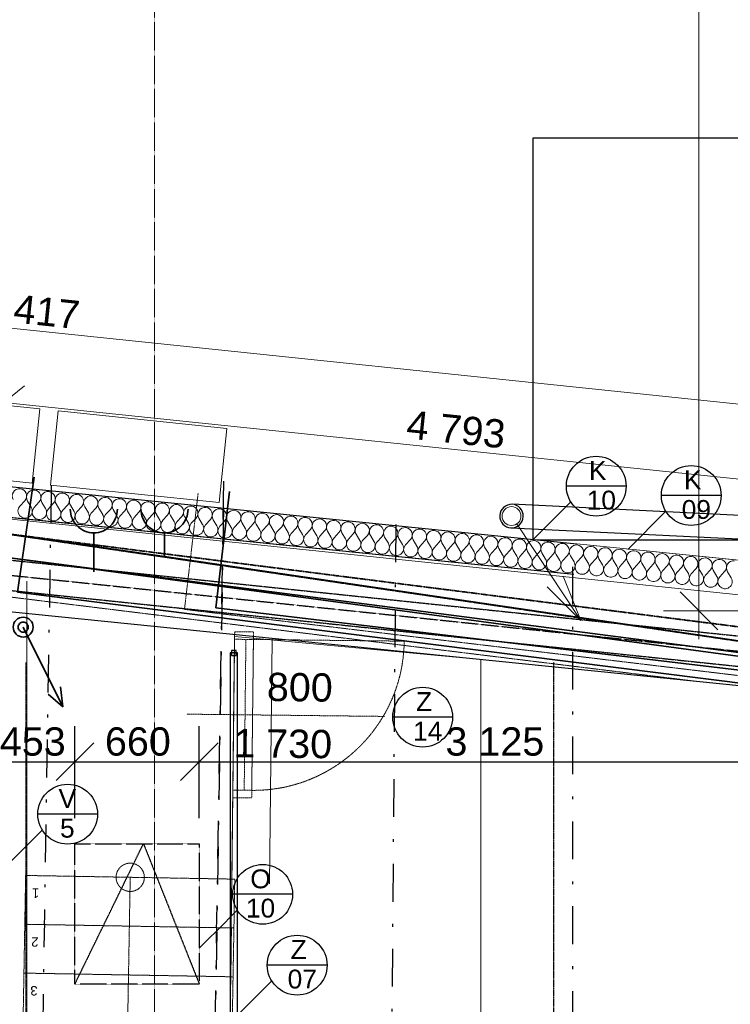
# Model space of a CAD drawing. Header units: millimetres. Extents: x -24674 to 2959, y -2716 to 20653.
# Tile 66 of 161: x -15566 to -11795, y 6953 to 12174. Entities that reach past the tile are written whole.
import ezdxf

# ---------------------------------------------------------------- set-up
doc = ezdxf.new("R2010")
doc.units = ezdxf.units.MM
doc.header["$MEASUREMENT"] = 0
for name, pattern in [('Telekomunikacni vodic', [9.25, 3, -0.75, 3, -0.75, 0.125, -0.75, 0.125, -0.75]), ('Wipeout_Contour', [1000, 0, -1000]), ('Čerchovaná', [450, 200, -117.5, 15, -117.5]), ('Čerchovaná M', [4.5, 2.5, -0.85, 0.3, -0.85]), ('Čerchovaná S', [3.5, 1.5, -0.85, 0.3, -0.85]), ('čárkovaná 3', [1.5, 1, -0.5]), ('Čárkovaná M', [4.5, 2.5, -2])]:
    doc.linetypes.add(name, pattern=pattern)
for name, color, linetype in [('9._POHLED ZÁPADNÍ_1_2D prvky - obecné', 7, 'Continuous'), ('9._POHLED ZÁPADNÍ_1_Interiér - schodiště', 7, 'Continuous'), ('9._POHLED ZÁPADNÍ_1_Konstrukce - nosné', 7, 'Continuous'), ('9._POHLED ZÁPADNÍ_1_Kóty - SP', 7, 'Continuous'), ('9._POHLED ZÁPADNÍ_1_LINEA_TABLA', 7, 'Continuous'), ('9._POHLED ZÁPADNÍ_1_Nové_3D prvky fasada stavajici', 7, 'Continuous'), ('9._POHLED ZÁPADNÍ_1_Nové_Konstrukce - krov', 7, 'Continuous'), ('9._POHLED ZÁPADNÍ_1_Nové_Konstrukce - nosné', 7, 'Continuous'), ('9._POHLED ZÁPADNÍ_1_Nové_Kresby a obrázky', 7, 'Continuous'), ('9._POHLED ZÁPADNÍ_1_Nové_Kóty - SP', 7, 'Continuous'), ('9._POHLED ZÁPADNÍ_1_Nové_Popis', 7, 'Continuous'), ('9._POHLED ZÁPADNÍ_1_Nové_Výplně - Povrchové', 7, 'Continuous'), ('9._POHLED ZÁPADNÍ_1_Nové_Výplně – Řezové', 7, 'Continuous'), ('9._POHLED ZÁPADNÍ_1_Nové_VÝTAH VAR 1', 7, 'Continuous'), ('9._POHLED ZÁPADNÍ_1_Popis', 7, 'Continuous'), ('9._POHLED ZÁPADNÍ_1_TZB - elektroinstalace', 7, 'Continuous'), ('9._POHLED ZÁPADNÍ_1_TZB - kanalizace', 7, 'Continuous'), ('9._POHLED ZÁPADNÍ_1_TZB - VZT', 7, 'Continuous'), ('9._POHLED ZÁPADNÍ_1_Výplně - Povrchové', 7, 'Continuous'), ('9._POHLED ZÁPADNÍ_1_VÝTAH VAR 1', 7, 'Continuous'), ('9._POHLED ZÁPADNÍ_1_Značky - řezy', 7, 'Continuous')]:
    doc.layers.add(name, color=color, linetype=linetype)
doc.styles.add('GENEROVANÝ_STYL_1', font='txt')
doc.styles.add('GENEROVANÝ_STYL_2', font='txt')

# ---------------------------------------------------------------- blocks, each defined once
blk = doc.blocks.new('*X20', base_point=(-27719.5, -6044))
at = {"layer": '9._POHLED ZÁPADNÍ_1_Nové_Výplně – Řezové', "color": 21, "linetype": 'Continuous', "lineweight": 20, "true_color": 0xffaaaa}
for p, q in [((-15565, 9594.8), (-15539.2, 9622.9)), ((-15504.4, 9588.7), (-15524, 9621.3)), ((-15489.2, 9587.2), (-15463.4, 9615.2)), ((-15428.6, 9581.1), (-15448.2, 9613.7)), ((-15413.4, 9579.6), (-15387.6, 9607.6)), ((-15352.8, 9573.4), (-15372.4, 9606.1)), ((-15337.6, 9571.9), (-15311.8, 9599.9)), ((-15276.9, 9565.8), (-15296.6, 9598.4)), ((-15261.8, 9564.3), (-15236, 9592.3)), ((-15201.1, 9558.1), (-15220.8, 9590.8)), ((-15186, 9556.6), (-15160.2, 9584.6)), ((-15125.3, 9550.5), (-15145, 9583.1)), ((-15110.2, 9549), (-15084.4, 9577)), ((-15049.5, 9542.8), (-15069.2, 9575.5)), ((-15034.4, 9541.3), (-15008.6, 9569.3)), ((-14973.7, 9535.2), (-14993.4, 9567.8)), ((-14958.6, 9533.7), (-14932.8, 9561.7)), ((-14897.9, 9527.5), (-14917.6, 9560.2)), ((-14882.8, 9526), (-14857, 9554)), ((-14822.1, 9519.9), (-14841.8, 9552.5)), ((-14807, 9518.4), (-14781.2, 9546.4)), ((-14746.3, 9512.3), (-14766, 9544.9)), ((-14731.1, 9510.7), (-14705.3, 9538.7)), ((-14670.5, 9504.6), (-14690.2, 9537.2)), ((-14655.3, 9503.1), (-14629.5, 9531.1)), ((-14594.7, 9497), (-14614.4, 9529.6)), ((-14579.5, 9495.4), (-14553.7, 9523.5)), ((-14518.9, 9489.3), (-14538.6, 9521.9)), ((-14503.7, 9487.8), (-14477.9, 9515.8)), ((-14443.1, 9481.7), (-14462.8, 9514.3)), ((-14427.9, 9480.1), (-14402.1, 9508.2)), ((-14367.3, 9474), (-14387, 9506.6)), ((-14352.1, 9472.5), (-14326.3, 9500.5)), ((-14291.5, 9466.4), (-14311.2, 9499)), ((-14276.3, 9464.8), (-14250.5, 9492.9)), ((-14215.7, 9458.7), (-14235.4, 9491.3)), ((-14200.5, 9457.2), (-14174.7, 9485.2)), ((-14139.9, 9451.1), (-14159.5, 9483.7)), ((-14124.7, 9449.5), (-14098.9, 9477.6)), ((-14064.1, 9443.4), (-14083.7, 9476)), ((-14048.9, 9441.9), (-14023.1, 9469.9)), ((-13988.3, 9435.8), (-14007.9, 9468.4)), ((-13973.1, 9434.2), (-13947.3, 9462.3)), ((-13912.4, 9428.1), (-13932.1, 9460.7)), ((-13897.3, 9426.6), (-13871.5, 9454.6)), ((-13836.6, 9420.5), (-13856.3, 9453.1)), ((-13821.5, 9418.9), (-13795.7, 9447)), ((-13760.8, 9412.8), (-13780.5, 9445.4)), ((-13745.7, 9411.3), (-13719.9, 9439.3)), ((-13685, 9405.2), (-13704.7, 9437.8)), ((-13669.9, 9403.6), (-13644.1, 9431.7)), ((-13609.2, 9397.5), (-13628.9, 9430.1)), ((-13594.1, 9396), (-13568.3, 9424)), ((-13533.4, 9389.9), (-13553.1, 9422.5)), ((-13518.3, 9388.4), (-13492.5, 9416.4)), ((-13457.6, 9382.2), (-13477.3, 9414.9)), ((-13442.5, 9380.7), (-13416.7, 9408.7)), ((-13381.8, 9374.6), (-13401.5, 9407.2)), ((-13366.6, 9373.1), (-13340.8, 9401.1)), ((-13306, 9366.9), (-13325.7, 9399.6)), ((-13290.8, 9365.4), (-13265, 9393.4)), ((-13230.2, 9359.3), (-13249.9, 9391.9)), ((-13215, 9357.8), (-13189.2, 9385.8)), ((-13154.4, 9351.6), (-13174.1, 9384.3)), ((-13139.2, 9350.1), (-13113.4, 9378.1)), ((-13078.6, 9344), (-13098.3, 9376.6)), ((-13063.4, 9342.5), (-13037.6, 9370.5)), ((-13002.8, 9336.3), (-13022.5, 9369)), ((-12987.6, 9334.8), (-12961.8, 9362.8)), ((-12927, 9328.7), (-12946.7, 9361.3)), ((-12911.8, 9327.2), (-12886, 9355.2)), ((-12851.2, 9321.1), (-12870.9, 9353.7)), ((-12836, 9319.5), (-12810.2, 9347.5)), ((-12775.4, 9313.4), (-12795, 9346)), ((-12760.2, 9311.9), (-12734.4, 9339.9)), ((-12699.6, 9305.8), (-12719.2, 9338.4)), ((-12684.4, 9304.2), (-12658.6, 9332.3)), ((-12623.8, 9298.1), (-12643.4, 9330.7)), ((-12608.6, 9296.6), (-12582.8, 9324.6)), ((-12547.9, 9290.5), (-12567.6, 9323.1)), ((-12532.8, 9288.9), (-12507, 9317)), ((-12472.1, 9282.8), (-12491.8, 9315.4)), ((-12457, 9281.3), (-12431.2, 9309.3)), ((-12396.3, 9275.2), (-12416, 9307.8)), ((-12381.2, 9273.6), (-12355.4, 9301.7)), ((-12320.5, 9267.5), (-12340.2, 9300.1)), ((-12305.4, 9266), (-12279.6, 9294)), ((-12244.7, 9259.9), (-12264.4, 9292.5)), ((-12229.6, 9258.3), (-12203.8, 9286.4)), ((-12168.9, 9252.2), (-12188.6, 9284.8)), ((-12153.8, 9250.7), (-12128, 9278.7)), ((-12093.1, 9244.6), (-12112.8, 9277.2)), ((-12078, 9243), (-12052.2, 9271.1)), ((-12017.3, 9236.9), (-12037, 9269.5)), ((-12002.1, 9235.4), (-11976.3, 9263.4)), ((-11941.5, 9229.3), (-11961.2, 9261.9)), ((-11926.3, 9227.7), (-11900.5, 9255.8)), ((-11865.7, 9221.6), (-11885.4, 9254.2)), ((-11850.5, 9220.1), (-11824.7, 9248.1)), ((-11789.9, 9214), (-11809.6, 9246.6))]:
    blk.add_line(p, q, dxfattribs=at)
for centre, start, end in [((-15567.2, 9648.7), 84.239, 211.1089), ((-15567.2, 9648.7), 317.3691, 84.239), ((-15491.4, 9641), 84.239, 211.1089), ((-15491.4, 9641), 317.3691, 84.239), ((-15415.6, 9633.4), 84.239, 211.1089), ((-15415.6, 9633.4), 317.3691, 84.239), ((-15339.8, 9625.7), 84.239, 211.1089), ((-15339.8, 9625.7), 317.3691, 84.239), ((-15264, 9618.1), 84.239, 211.1089), ((-15264, 9618.1), 317.3691, 84.239), ((-15188.2, 9610.4), 84.239, 211.1089), ((-15188.2, 9610.4), 317.3691, 84.239), ((-15112.4, 9602.8), 84.239, 211.1089), ((-15112.4, 9602.8), 317.3691, 84.239), ((-15036.6, 9595.1), 84.239, 211.1089), ((-15036.6, 9595.1), 317.3691, 84.239), ((-14960.8, 9587.5), 84.239, 211.1089), ((-14960.8, 9587.5), 317.3691, 84.239), ((-14885, 9579.8), 84.239, 211.1089), ((-14885, 9579.8), 317.3691, 84.239), ((-14809.2, 9572.2), 84.239, 211.1089), ((-14809.2, 9572.2), 317.3691, 84.239), ((-15537, 9569), 137.3691, 31.1089), ((-15461.2, 9561.4), 137.3691, 31.1089), ((-15385.4, 9553.8), 137.3691, 31.1089), ((-15309.6, 9546.1), 137.3691, 31.1089), ((-15233.8, 9538.5), 137.3691, 31.1089), ((-15158, 9530.8), 137.3691, 31.1089), ((-14733.4, 9564.5), 84.239, 211.1089), ((-14733.4, 9564.5), 317.3691, 84.239), ((-14657.6, 9556.9), 84.239, 211.1089), ((-14657.6, 9556.9), 317.3691, 84.239), ((-14581.8, 9549.3), 84.239, 211.1089), ((-14581.8, 9549.3), 317.3691, 84.239), ((-14506, 9541.6), 84.239, 211.1089), ((-14506, 9541.6), 317.3691, 84.239), ((-14430.2, 9534), 84.239, 211.1089), ((-14430.2, 9534), 317.3691, 84.239), ((-14354.3, 9526.3), 84.239, 211.1089), ((-14354.3, 9526.3), 317.3691, 84.239), ((-14278.5, 9518.7), 84.239, 211.1089), ((-14278.5, 9518.7), 317.3691, 84.239), ((-15082.1, 9523.2), 137.3691, 31.1089), ((-15006.3, 9515.5), 137.3691, 31.1089), ((-14930.5, 9507.9), 137.3691, 31.1089), ((-14854.7, 9500.2), 137.3691, 31.1089), ((-14778.9, 9492.6), 137.3691, 31.1089), ((-14703.1, 9484.9), 137.3691, 31.1089), ((-14627.3, 9477.3), 137.3691, 31.1089), ((-14202.7, 9511), 84.239, 211.1089), ((-14202.7, 9511), 317.3691, 84.239), ((-14126.9, 9503.4), 84.239, 211.1089), ((-14126.9, 9503.4), 317.3691, 84.239), ((-14051.1, 9495.7), 84.239, 211.1089), ((-14051.1, 9495.7), 317.3691, 84.239), ((-13975.3, 9488.1), 84.239, 211.1089), ((-13975.3, 9488.1), 317.3691, 84.239), ((-13899.5, 9480.4), 84.239, 211.1089), ((-13899.5, 9480.4), 317.3691, 84.239), ((-13823.7, 9472.8), 84.239, 211.1089), ((-13823.7, 9472.8), 317.3691, 84.239), ((-13747.9, 9465.1), 84.239, 211.1089), ((-13747.9, 9465.1), 317.3691, 84.239), ((-14551.5, 9469.6), 137.3691, 31.1089), ((-14475.7, 9462), 137.3691, 31.1089), ((-14399.9, 9454.3), 137.3691, 31.1089), ((-14324.1, 9446.7), 137.3691, 31.1089), ((-14248.3, 9439), 137.3691, 31.1089), ((-14172.5, 9431.4), 137.3691, 31.1089), ((-13672.1, 9457.5), 84.239, 211.1089), ((-13672.1, 9457.5), 317.3691, 84.239), ((-13596.3, 9449.8), 84.239, 211.1089), ((-13596.3, 9449.8), 317.3691, 84.239), ((-13520.5, 9442.2), 84.239, 211.1089), ((-13520.5, 9442.2), 317.3691, 84.239), ((-13444.7, 9434.5), 84.239, 211.1089), ((-13444.7, 9434.5), 317.3691, 84.239), ((-13368.9, 9426.9), 84.239, 211.1089), ((-13368.9, 9426.9), 317.3691, 84.239), ((-13293.1, 9419.2), 84.239, 211.1089), ((-13293.1, 9419.2), 317.3691, 84.239), ((-14096.7, 9423.7), 137.3691, 31.1089), ((-14020.9, 9416.1), 137.3691, 31.1089), ((-13945.1, 9408.4), 137.3691, 31.1089), ((-13869.3, 9400.8), 137.3691, 31.1089), ((-13793.5, 9393.1), 137.3691, 31.1089), ((-13717.6, 9385.5), 137.3691, 31.1089), ((-13641.8, 9377.8), 137.3691, 31.1089), ((-13217.3, 9411.6), 84.239, 211.1089), ((-13217.3, 9411.6), 317.3691, 84.239), ((-13141.5, 9403.9), 84.239, 211.1089), ((-13141.5, 9403.9), 317.3691, 84.239), ((-13065.7, 9396.3), 84.239, 211.1089), ((-13065.7, 9396.3), 317.3691, 84.239), ((-12989.8, 9388.6), 84.239, 211.1089), ((-12989.8, 9388.6), 317.3691, 84.239), ((-12914, 9381), 84.239, 211.1089), ((-12914, 9381), 317.3691, 84.239), ((-12838.2, 9373.4), 84.239, 211.1089), ((-12838.2, 9373.4), 317.3691, 84.239), ((-12762.4, 9365.7), 84.239, 211.1089), ((-12762.4, 9365.7), 317.3691, 84.239), ((-13566, 9370.2), 137.3691, 31.1089), ((-13490.2, 9362.6), 137.3691, 31.1089), ((-13414.4, 9354.9), 137.3691, 31.1089), ((-13338.6, 9347.3), 137.3691, 31.1089), ((-13262.8, 9339.6), 137.3691, 31.1089), ((-13187, 9332), 137.3691, 31.1089), ((-13111.2, 9324.3), 137.3691, 31.1089), ((-12686.6, 9358.1), 84.239, 211.1089), ((-12686.6, 9358.1), 317.3691, 84.239), ((-12610.8, 9350.4), 84.239, 211.1089), ((-12610.8, 9350.4), 317.3691, 84.239), ((-12535, 9342.8), 84.239, 211.1089), ((-12535, 9342.8), 317.3691, 84.239), ((-12459.2, 9335.1), 84.239, 211.1089), ((-12459.2, 9335.1), 317.3691, 84.239), ((-12383.4, 9327.5), 84.239, 211.1089), ((-12383.4, 9327.5), 317.3691, 84.239), ((-12307.6, 9319.8), 84.239, 211.1089), ((-12307.6, 9319.8), 317.3691, 84.239), ((-12231.8, 9312.2), 84.239, 211.1089), ((-12231.8, 9312.2), 317.3691, 84.239), ((-13035.4, 9316.7), 137.3691, 31.1089), ((-12959.6, 9309), 137.3691, 31.1089), ((-12883.8, 9301.4), 137.3691, 31.1089), ((-12808, 9293.7), 137.3691, 31.1089), ((-12732.2, 9286.1), 137.3691, 31.1089), ((-12656.4, 9278.4), 137.3691, 31.1089), ((-12580.6, 9270.8), 137.3691, 31.1089), ((-12156, 9304.5), 84.239, 211.1089), ((-12156, 9304.5), 317.3691, 84.239), ((-12080.2, 9296.9), 84.239, 211.1089), ((-12080.2, 9296.9), 317.3691, 84.239), ((-12004.4, 9289.2), 84.239, 211.1089), ((-12004.4, 9289.2), 317.3691, 84.239), ((-11928.6, 9281.6), 84.239, 211.1089), ((-11928.6, 9281.6), 317.3691, 84.239), ((-11852.8, 9273.9), 84.239, 211.1089), ((-11852.8, 9273.9), 317.3691, 84.239), ((-11777, 9266.3), 84.239, 211.1089), ((-12504.8, 9263.1), 137.3691, 31.1089), ((-12429, 9255.5), 137.3691, 31.1089), ((-12353.1, 9247.8), 137.3691, 31.1089), ((-12277.3, 9240.2), 137.3691, 31.1089), ((-12201.5, 9232.5), 137.3691, 31.1089), ((-12125.7, 9224.9), 137.3691, 31.1089), ((-12049.9, 9217.2), 137.3691, 31.1089), ((-11974.1, 9209.6), 137.3691, 31.1089), ((-11898.3, 9201.9), 137.3691, 31.1089), ((-11822.5, 9194.3), 137.3691, 31.1089)]:
    blk.add_arc(centre, 38.1, start, end, dxfattribs=at)

msp = doc.modelspace()

# ---------------------------------------------------------------- linework, layer by layer
at = {"layer": '9._POHLED ZÁPADNÍ_1_Nové_3D prvky fasada stavajici', "color": 1, "linetype": 'Continuous', "lineweight": 25}
for p, q in [((-11707.4, 9543.5), (-12952.6, 9603.8)), ((-11707.4, 9543.5), (-12952.6, 9603.8)), ((-12958.6, 9479), (-11713.4, 9418.7)), ((-12958.6, 9479), (-11713.4, 9418.7))]:
    msp.add_line(p, q, dxfattribs=at)
at = {"layer": '9._POHLED ZÁPADNÍ_1_Nové_3D prvky fasada stavajici', "color": 1, "linetype": 'Continuous', "lineweight": 25, "flags": 128}
for points in [[(-12952.6, 9603.8, 1), (-12958.6, 9479, 1)], [(-12958.6, 9479, 1), (-12952.6, 9603.8, 1)], [(-12958.6, 9479, 1), (-12952.6, 9603.8, 1)]]:
    msp.add_lwpolyline(points, format="xyb", close=True, dxfattribs=at)
at = {"layer": '9._POHLED ZÁPADNÍ_1_Nové_Kresby a obrázky', "color": 1, "linetype": 'Čerchovaná S', "lineweight": 25}
msp.add_line((-15272.8, 7803.9), (-14612.4, 7803.9), dxfattribs=at)
at = {"layer": '9._POHLED ZÁPADNÍ_1_Nové_Kóty - SP', "color": 1, "linetype": 'Continuous', "lineweight": 25}
for p, q in [((-15272.8, 7939.1), (-15272.8, 8426.6)), ((-14612.4, 7939.1), (-14612.4, 8426.6)), ((-15172.8, 8339.1), (-15372.8, 8139.1)), ((-14512.4, 8339.1), (-14712.4, 8139.1)), ((-15725.8, 8239.1), (-15272.8, 8239.1)), ((-15272.8, 8239.1), (-14612.4, 8239.1))]:
    msp.add_line(p, q, dxfattribs=at)
at = {"layer": '9._POHLED ZÁPADNÍ_1_Nové_Popis', "color": 1, "linetype": 'Continuous', "lineweight": 25}
for p, q in [((-13268.8, 8474.9), (-13585.9, 8474.9)), ((-15152.5, 7960.5), (-15469.7, 7960.5)), ((-15445.8, 7876.8), (-15647.4, 7675.2)), ((-13934.6, 7160.4), (-14251.8, 7160.4))]:
    msp.add_line(p, q, dxfattribs=at)
for centre in [(-15311.1, 7960.5), (-14093.2, 7160.4)]:
    msp.add_circle(centre, 158.6, dxfattribs=at)
at = {"layer": '9._POHLED ZÁPADNÍ_1_Nové_VÝTAH VAR 1', "color": 1, "linetype": 'Continuous', "lineweight": 25}
for p, q in [((-11131.4, 11544.7), (-12842.4, 11544.7)), ((-12842.4, 11544.7), (-12842.4, 9414.7)), ((-12842.4, 9414.7), (-11131.4, 9414.7))]:
    msp.add_line(p, q, dxfattribs=at)

# ---------------------------------------------------------------- texts
at = {"layer": '9._POHLED ZÁPADNÍ_1_Kóty - SP', "color": 154, "linetype": 'Continuous', "lineweight": 13, "insert": (-15777.7, 10584.3), "char_height": 150, "width": 512.914, "attachment_point": 7, "rotation": 354.0578, "style": 'GENEROVANÝ_STYL_2'}
msp.add_mtext('\\A1;{\\pql;\\fArial|b0|i0|c0|p38;9\xa0417}', dxfattribs=at)
at = {"layer": '9._POHLED ZÁPADNÍ_1_Kóty - SP', "color": 1, "linetype": 'Continuous', "lineweight": 25, "char_height": 150, "attachment_point": 7, "style": 'GENEROVANÝ_STYL_2'}
for s, insert, width in [('\\A1;{\\pql;\\fArial|b0|i0|c0|p38;453}', (-15671.1, 8269.1), 341.487), ('\\A1;{\\pql;\\fArial|b0|i0|c0|p38;660}', (-15113.3, 8269.1), 341.487), ('\\A1;{\\pql;\\fArial|b0|i0|c0|p38;3\xa0125}', (-13306.3, 8269.1), 512.914)]:
    msp.add_mtext(s, dxfattribs=dict(at, insert=insert, width=width))
at = {"layer": '9._POHLED ZÁPADNÍ_1_Popis', "color": 1, "linetype": 'Continuous', "lineweight": 25, "char_height": 100, "attachment_point": 5, "style": 'GENEROVANÝ_STYL_1'}
for s, insert, line_spacing_factor in [('\\A1;{\\pqc;\\fArial|b0|i0|c238|p38;V\\P\\pqc;\\fArial|b0|i0|c238|p38;5}', (-15312.9, 7964.2), 0.94255), ('\\A1;{\\pqc;\\fArial|b0|i0|c238|p38;Z\\P\\pqc;\\fArial|b0|i0|c238|p38; 0\\fArial|b0|i0|c238|p38;7}', (-14085.5, 7164.1), 0.940294)]:
    msp.add_mtext(s, dxfattribs=dict(at, insert=insert, line_spacing_factor=line_spacing_factor))

# ---------------------------------------------------------------- wipeouts: each hides what was drawn before it
at = {"color": 254, "linetype": 'Wipeout_Contour', "lineweight": 0, "ltscale": 66341.517956}
msp.add_wipeout([(-14423.3, 9055.3), (-14439.9, 7593), (-14239.9, 7590.7), (-14223.3, 9053)], dxfattribs=at).dxf.layer = '9._POHLED ZÁPADNÍ_1_Výplně - Povrchové'

# ---------------------------------------------------------------- next in the draw order: linework, layer by layer
at = {"layer": '9._POHLED ZÁPADNÍ_1_Konstrukce - nosné', "color": 7, "linetype": 'čárkovaná 3', "lineweight": 13}
for p, q in [((-13629.8, 8479.2), (-14679.7, 8491.1)), ((-14434.7, 8048.3), (-14434.3, 8088.3)), ((-14334.7, 8047.2), (-14434.7, 8048.3)), ((-14434.7, 8048.3), (-14334.7, 8047.2)), ((-14434.7, 8048.3), (-14334.7, 8047.2)), ((-14434.3, 8088.3), (-14334.3, 8087.2)), ((-14374.3, 8087.6), (-14334.3, 8087.2)), ((-14334.3, 8087.2), (-14334.7, 8047.2))]:
    msp.add_line(p, q, dxfattribs=at)
at = {"layer": '9._POHLED ZÁPADNÍ_1_Konstrukce - nosné', "color": 251, "linetype": 'Continuous', "lineweight": 20, "true_color": 0x6a6a6a, "flags": 128}
for points in [[(-14423.3, 9055.3), (-14439.9, 7593)], [(-14239.9, 7590.7), (-14223.3, 9053)]]:
    msp.add_lwpolyline(points, dxfattribs=at)
at = {"layer": '9._POHLED ZÁPADNÍ_1_Nové_Kóty - SP', "color": 1, "linetype": 'Continuous', "lineweight": 25}
msp.add_line((-14612.4, 8239.1), (-11487.3, 8239.1), dxfattribs=at)

# ---------------------------------------------------------------- next in the draw order: texts
at = {"layer": '9._POHLED ZÁPADNÍ_1_Konstrukce - nosné', "color": 7, "linetype": 'Continuous', "lineweight": 20, "insert": (-13908.5, 8254.8), "char_height": 150, "attachment_point": 9, "rotation": 359.3523, "style": 'GENEROVANÝ_STYL_1'}
msp.add_mtext('\\A1;{\\pqr;\\pt50;\\fArial|b0|i0|c238|p38;1 73\\fArial|b0|i0|c238|p38;0}', dxfattribs=at)
at = {"layer": '9._POHLED ZÁPADNÍ_1_Popis', "color": 1, "linetype": 'Continuous', "lineweight": 25, "insert": (-14287.6, 7539.5), "char_height": 100, "attachment_point": 5, "line_spacing_factor": 0.930826, "style": 'GENEROVANÝ_STYL_1'}
msp.add_mtext('\\A1;{\\pqc;\\fArial|b0|i0|c238|p38;O\\P\\pqc;\\fArial|b0|i0|c238|p38;1\\fArial|b0|i0|c238|p38;0}', dxfattribs=at)

# ---------------------------------------------------------------- next in the draw order: wipeouts: each hides what was drawn before it
at = {"color": 254, "linetype": 'Wipeout_Contour', "lineweight": 0, "ltscale": 76753.955194}
msp.add_wipeout([(-20313.5, 10008.8), (-12642.6, 9234.9), (-12626.6, 9394.1), (-20310.7, 10169.4)], dxfattribs=at).dxf.layer = '9._POHLED ZÁPADNÍ_1_Nové_Výplně - Povrchové'

# ---------------------------------------------------------------- next in the draw order: linework, layer by layer
at = {"layer": '9._POHLED ZÁPADNÍ_1_Nové_Konstrukce - nosné', "color": 1, "linetype": 'Continuous', "lineweight": 25, "flags": 128}
for points in [[(-12626.6, 9394.1), (-20310.7, 10169.4)], [(-20313.5, 10008.8), (-12642.6, 9234.9)]]:
    msp.add_lwpolyline(points, dxfattribs=at)

# ---------------------------------------------------------------- next in the draw order: wipeouts: each hides what was drawn before it
at = {"color": 254, "linetype": 'Wipeout_Contour', "lineweight": 0, "ltscale": 67018.179693}
msp.add_wipeout([(-15538.7, 7376.9), (-14428.8, 7357.3), (-14424.3, 7616.3), (-15534.1, 7635.8)], dxfattribs=at).dxf.layer = '9._POHLED ZÁPADNÍ_1_Výplně - Povrchové'

# ---------------------------------------------------------------- next in the draw order: linework, layer by layer
at = {"layer": '9._POHLED ZÁPADNÍ_1_Interiér - schodiště', "color": 8, "linetype": 'Čerchovaná M', "lineweight": 13}
for p, q in [((-15534.1, 7635.8), (-15538.7, 7376.9)), ((-14424.3, 7616.3), (-15534.1, 7635.8)), ((-14428.8, 7357.3), (-14424.3, 7616.3)), ((-15538.7, 7376.9), (-14428.8, 7357.3))]:
    msp.add_line(p, q, dxfattribs=at)
for start, end in [(0, 180), (0, 180), (180, 0), (180, 0)]:
    msp.add_arc((-14979.2, 7626.1), 75, start, end, dxfattribs=at)
at = {"layer": '9._POHLED ZÁPADNÍ_1_Nové_Popis', "color": 1, "linetype": 'Continuous', "lineweight": 25}
msp.add_line((-14117.5, 7535.8), (-14434.6, 7535.8), dxfattribs=at)

# ---------------------------------------------------------------- next in the draw order: texts
at = {"layer": '9._POHLED ZÁPADNÍ_1_Interiér - schodiště', "color": 8, "linetype": 'Continuous', "lineweight": 13, "insert": (-15461.3, 7541.7), "char_height": 50, "attachment_point": 4, "rotation": 178.9912, "style": 'GENEROVANÝ_STYL_1'}
msp.add_mtext('\\A1;{\\pql;\\fArial|b0|i0|c238|p38;1}', dxfattribs=at)

# ---------------------------------------------------------------- next in the draw order: wipeouts: each hides what was drawn before it
at = {"color": 254, "linetype": 'Wipeout_Contour', "lineweight": 0, "ltscale": 60244.559125}
msp.add_wipeout([(-12642.6, 9234.9), (-11148.4, 9084.2), (-11132.3, 9243.4), (-12626.6, 9394.1)], dxfattribs=at).dxf.layer = '9._POHLED ZÁPADNÍ_1_Nové_Výplně - Povrchové'

# ---------------------------------------------------------------- next in the draw order: linework, layer by layer
at = {"layer": '9._POHLED ZÁPADNÍ_1_Nové_Konstrukce - nosné', "color": 1, "linetype": 'Continuous', "lineweight": 25, "flags": 128}
for points in [[(-11132.3, 9243.4), (-12626.6, 9394.1)], [(-12642.6, 9234.9), (-11148.4, 9084.2)]]:
    msp.add_lwpolyline(points, dxfattribs=at)

# ---------------------------------------------------------------- next in the draw order: wipeouts: each hides what was drawn before it
at = {"color": 254, "linetype": 'Wipeout_Contour', "lineweight": 0, "ltscale": 66577.196898}
msp.add_wipeout([(-15543.2, 7117.9), (-14433.4, 7098.4), (-14428.8, 7357.3), (-15538.7, 7376.9)], dxfattribs=at).dxf.layer = '9._POHLED ZÁPADNÍ_1_Výplně - Povrchové'

# ---------------------------------------------------------------- next in the draw order: linework, layer by layer
at = {"layer": '9._POHLED ZÁPADNÍ_1_Interiér - schodiště', "color": 8, "linetype": 'Čerchovaná M', "lineweight": 13}
for p, q in [((-14979.2, 7626.1), (-14983.7, 7367.1)), ((-14979.2, 7626.1), (-14983.7, 7367.1)), ((-15538.7, 7376.9), (-15543.2, 7117.9)), ((-14428.8, 7357.3), (-15538.7, 7376.9)), ((-14433.4, 7098.4), (-14428.8, 7357.3)), ((-15543.2, 7117.9), (-14433.4, 7098.4))]:
    msp.add_line(p, q, dxfattribs=at)
at = {"layer": '9._POHLED ZÁPADNÍ_1_Nové_Popis', "color": 1, "linetype": 'Continuous', "lineweight": 25}
msp.add_line((-14410.8, 7452.1), (-14612.4, 7250.5), dxfattribs=at)
msp.add_circle((-14276.1, 7535.8), 158.6, dxfattribs=at)

# ---------------------------------------------------------------- next in the draw order: texts
at = {"layer": '9._POHLED ZÁPADNÍ_1_Interiér - schodiště', "color": 8, "linetype": 'Continuous', "lineweight": 13, "insert": (-15465.8, 7282.7), "char_height": 50, "attachment_point": 4, "rotation": 178.9912, "style": 'GENEROVANÝ_STYL_1'}
msp.add_mtext('\\A1;{\\pql;\\fArial|b0|i0|c238|p38;2}', dxfattribs=at)

# ---------------------------------------------------------------- next in the draw order: wipeouts: each hides what was drawn before it
at = {"color": 254, "linetype": 'Wipeout_Contour', "lineweight": 0, "ltscale": 64672.322899}
msp.add_wipeout([(-10946.7, 9064.8), (-15713.3, 9547.8), (-15763.7, 9050.3), (-10944.6, 8562.1)], dxfattribs=at).dxf.layer = '9._POHLED ZÁPADNÍ_1_Nové_Výplně - Povrchové'

# ---------------------------------------------------------------- next in the draw order: linework, layer by layer
at = {"layer": '9._POHLED ZÁPADNÍ_1_Konstrukce - nosné', "color": 7, "linetype": 'čárkovaná 3', "lineweight": 13}
for p, q in [((-14434.7, 8048.3), (-14424.8, 8928.3)), ((-14425.2, 8888.3), (-14424.8, 8928.3)), ((-14424.8, 8928.3), (-14324.8, 8927.1)), ((-14424.8, 8928.3), (-14324.8, 8927.1)), ((-14424.8, 8928.3), (-14324.8, 8927.1)), ((-14325.2, 8887.1), (-14425.2, 8888.3)), ((-14365.2, 8887.6), (-14374.3, 8087.6)), ((-14325.2, 8887.1), (-14365.2, 8887.6)), ((-14334.7, 8047.2), (-14324.8, 8927.1)), ((-14334.3, 8087.2), (-14325.2, 8887.1)), ((-14324.8, 8927.1), (-14325.2, 8887.1)), ((-14325.2, 8887.1), (-13525.3, 8878.1))]:
    msp.add_line(p, q, dxfattribs=at)
msp.add_arc((-14325.2, 8887.1), 800, 269.3523, 359.3523, dxfattribs=at)
at = {"layer": '9._POHLED ZÁPADNÍ_1_Kóty - SP', "color": 154, "linetype": 'Continuous', "lineweight": 13}
for p, q in [((-11660.9, 9039), (-12148.4, 9039)), ((-11960.9, 8889), (-11960.9, 9039))]:
    msp.add_line(p, q, dxfattribs=at)
at = {"layer": '9._POHLED ZÁPADNÍ_1_LINEA_TABLA', "color": 251, "linetype": 'Continuous', "lineweight": 13, "true_color": 0x6a6a6a}
for p, q in [((-13118.3, 8780.2), (-14425, 8903.3)), ((-13118.3, 4898.8), (-13118.3, 8780.2))]:
    msp.add_line(p, q, dxfattribs=at)
at = {"layer": '9._POHLED ZÁPADNÍ_1_Nové_Konstrukce - nosné', "color": 1, "linetype": 'Continuous', "lineweight": 25, "flags": 128}
for points in [[(-10946.7, 9064.8), (-15713.3, 9547.8)], [(-15763.7, 9050.3), (-10944.6, 8562.1)]]:
    msp.add_lwpolyline(points, dxfattribs=at)
at = {"layer": '9._POHLED ZÁPADNÍ_1_Nové_Popis', "color": 1, "linetype": 'Čerchovaná M', "lineweight": 25}
msp.add_line((-12732.3, 8764.3), (-12732.3, 750.7), dxfattribs=at)
at = {"layer": '9._POHLED ZÁPADNÍ_1_Nové_Popis', "color": 1, "linetype": 'Continuous', "lineweight": 25}
msp.add_circle((-13427.3, 8474.9), 158.6, dxfattribs=at)
at = {"layer": '9._POHLED ZÁPADNÍ_1_Nové_VÝTAH VAR 1', "color": 1, "linetype": 'Continuous', "lineweight": 25, "flags": 128}
msp.add_lwpolyline([(-14442, 8803), (-14417, 8803), (-14417, 8828), (-14442, 8828)], close=True, dxfattribs=at)
at = {"layer": '9._POHLED ZÁPADNÍ_1_TZB - elektroinstalace', "color": 92, "linetype": 'Continuous', "lineweight": 35, "true_color": 0x00d700}
msp.add_line((-14524.6, 9055.7), (-10436.4, 8567.9), dxfattribs=at)
at = {"layer": '9._POHLED ZÁPADNÍ_1_TZB - elektroinstalace', "color": 92, "linetype": 'Continuous', "lineweight": 35, "true_color": 0x00d700, "flags": 128}
for points in [[(-15547.3, 9005.4, 0.414214), (-15600, 8952.6)], [(-15494.5, 8952.6, 0.414214), (-15547.3, 9005.4)], [(-15600, 8952.6, 0.414214), (-15547.3, 8899.8)], [(-15547.3, 8979, 0.414214), (-15573.6, 8952.6)], [(-15573.6, 8952.6, 0.414214), (-15547.3, 8926.2)], [(-15520.9, 8952.6, 0.414214), (-15547.3, 8979)], [(-15547.3, 8926.2, 0.414214), (-15520.9, 8952.6)], [(-15547.3, 8899.8, 0.414214), (-15494.5, 8952.6)]]:
    msp.add_lwpolyline(points, format="xyb", dxfattribs=at)
for points in [[(-15336.1, 8530.4), (-15547.3, 8952.6)], [(-15336.1, 8530.4), (-15349.3, 8635.9)], [(-15336.1, 8530.4), (-15415.3, 8596.4)]]:
    msp.add_lwpolyline(points, dxfattribs=at)
at = {"layer": '9._POHLED ZÁPADNÍ_1_TZB - VZT', "color": 122, "linetype": 'Čárkovaná M', "lineweight": 13, "true_color": 0x00d59f}
msp.add_line((-14691.2, 9046.6), (-10602.9, 8558.8), dxfattribs=at)

# ---------------------------------------------------------------- next in the draw order: texts
at = {"layer": '9._POHLED ZÁPADNÍ_1_Konstrukce - nosné', "color": 7, "linetype": 'Continuous', "lineweight": 20, "insert": (-13905.1, 8554.9), "char_height": 150, "attachment_point": 9, "rotation": 359.3523, "style": 'GENEROVANÝ_STYL_1'}
msp.add_mtext('\\A1;{\\pqr;\\pt50;\\fArial|b0|i0|c238|p38;800}', dxfattribs=at)
at = {"layer": '9._POHLED ZÁPADNÍ_1_Popis', "color": 1, "linetype": 'Continuous', "lineweight": 25, "insert": (-13419.7, 8479.4), "char_height": 100, "attachment_point": 5, "line_spacing_factor": 0.9406, "style": 'GENEROVANÝ_STYL_1'}
msp.add_mtext('\\A1;{\\pqc;\\fArial|b0|i0|c238|p38;Z\\P\\pqc;\\fArial|b0|i0|c238|p38; 1\\fArial|b0|i0|c238|p38;4}', dxfattribs=at)

# ---------------------------------------------------------------- next in the draw order: wipeouts: each hides what was drawn before it
at = {"color": 254, "linetype": 'Wipeout_Contour', "lineweight": 0, "ltscale": 66149.505101}
msp.add_wipeout([(-15547.8, 6859), (-14438, 6839.4), (-14433.4, 7098.4), (-15543.2, 7117.9)], dxfattribs=at).dxf.layer = '9._POHLED ZÁPADNÍ_1_Výplně - Povrchové'

# ---------------------------------------------------------------- next in the draw order: linework, layer by layer
at = {"layer": '9._POHLED ZÁPADNÍ_1_Interiér - schodiště', "color": 8, "linetype": 'Čerchovaná M', "lineweight": 13}
for p, q in [((-14983.7, 7367.1), (-15020.2, 5295.4)), ((-14983.7, 7367.1), (-15020.2, 5295.4)), ((-15543.2, 7117.9), (-15547.8, 6859)), ((-14433.4, 7098.4), (-15543.2, 7117.9)), ((-14438, 6839.4), (-14433.4, 7098.4))]:
    msp.add_line(p, q, dxfattribs=at)
at = {"layer": '9._POHLED ZÁPADNÍ_1_LINEA_TABLA', "color": 251, "linetype": 'Continuous', "lineweight": 13, "true_color": 0x6a6a6a}
msp.add_line((-14425, 8903.3), (-14471.4, 4898.8), dxfattribs=at)
at = {"layer": '9._POHLED ZÁPADNÍ_1_Nové_Kresby a obrázky', "color": 1, "linetype": 'Čerchovaná S', "lineweight": 25}
for p, q in [((-15272.8, 7059.5), (-15272.8, 7803.9)), ((-14612.4, 7803.9), (-14612.4, 7059.5)), ((-14612.4, 7059.5), (-15272.8, 7059.5))]:
    msp.add_line(p, q, dxfattribs=at)
at = {"layer": '9._POHLED ZÁPADNÍ_1_Nové_Kresby a obrázky', "color": 1, "linetype": 'čárkovaná 3', "lineweight": 25}
for p, q in [((-15272.8, 7059.5), (-14908.9, 7803.9)), ((-14908.9, 7803.9), (-14612.4, 7059.5))]:
    msp.add_line(p, q, dxfattribs=at)
at = {"layer": '9._POHLED ZÁPADNÍ_1_Nové_Popis', "color": 1, "linetype": 'Čerchovaná M', "lineweight": 25}
msp.add_line((-15532.3, 8764.3), (-15532.3, 750.7), dxfattribs=at)
at = {"layer": '9._POHLED ZÁPADNÍ_1_Nové_Popis', "color": 1, "linetype": 'Continuous', "lineweight": 25}
msp.add_line((-14227.9, 7076.7), (-14429.5, 6875), dxfattribs=at)
at = {"layer": '9._POHLED ZÁPADNÍ_1_Nové_VÝTAH VAR 1', "color": 1, "linetype": 'Continuous', "lineweight": 25, "flags": 128}
msp.add_lwpolyline([(-14449.5, 5123.2), (-14409.5, 5123.2), (-14409.5, 8815.5), (-14449.5, 8815.5)], close=True, dxfattribs=at)
msp.add_lwpolyline([(-14449.5, 5123.2), (-14409.5, 5123.2), (-14409.5, 8815.5), (-14449.5, 8815.5)], close=True, dxfattribs=at)

# ---------------------------------------------------------------- next in the draw order: texts
at = {"layer": '9._POHLED ZÁPADNÍ_1_Interiér - schodiště', "color": 8, "linetype": 'Continuous', "lineweight": 13, "insert": (-15470.4, 7024.2), "char_height": 50, "attachment_point": 4, "rotation": 178.9912, "style": 'GENEROVANÝ_STYL_1'}
msp.add_mtext('\\A1;{\\pql;\\fArial|b0|i0|c238|p38;3}', dxfattribs=at)

# ---------------------------------------------------------------- next in the draw order: wipeouts: each hides what was drawn before it
at = {"color": 254, "linetype": 'Wipeout_Contour', "lineweight": 0, "ltscale": 74181.028328}
msp.add_wipeout([(-20313.5, 10008.8), (-11130.9, 9082.4), (-11114.9, 9241.6), (-20310.7, 10169.4)], dxfattribs=at).dxf.layer = '9._POHLED ZÁPADNÍ_1_Nové_Výplně – Řezové'

# ---------------------------------------------------------------- next in the draw order: linework, layer by layer
at = {"layer": '9._POHLED ZÁPADNÍ_1_2D prvky - obecné', "color": 7, "linetype": 'Continuous', "lineweight": 13}
msp.add_line((-20313.4, 10013.9), (-11031.8, 9049.1), dxfattribs=at)
at = {"layer": '9._POHLED ZÁPADNÍ_1_Kóty - SP', "color": 154, "linetype": 'Continuous', "lineweight": 13}
for p, q in [((-11960.9, 9039), (-11960.9, 18817.6)), ((-20209.1, 11015.4), (-10842.4, 10040.5)), ((-15540.4, 10232.8), (-15760, 10054.6)), ((-15650.2, 10143.7), (-10883.3, 9647.5)), ((-12060.9, 9139), (-11860.9, 8939))]:
    msp.add_line(p, q, dxfattribs=at)
at = {"layer": '9._POHLED ZÁPADNÍ_1_Nové_Konstrukce - krov', "color": 1, "linetype": 'Čerchovaná', "lineweight": 25}
for p, q in [((-14484.7, 9725.7), (-14571.2, 4261.4)), ((-15398.1, 9705.8), (-15483.3, 4325.8)), ((-14484.7, 9587), (-14568.3, 4309.6)), ((-13569.7, 9496.5), (-13611.8, 4318.2)), ((-12632, 9272.1), (-12632, 4266.5))]:
    msp.add_line(p, q, dxfattribs=at)
at = {"layer": '9._POHLED ZÁPADNÍ_1_Nové_Konstrukce - krov', "color": 1, "linetype": 'Čerchovaná M', "lineweight": 25}
for p, q in [((-15661, 9312.9), (-478.6, 7731.1)), ((-15677.6, 9153.7), (-495.2, 7572))]:
    msp.add_line(p, q, dxfattribs=at)
at = {"layer": '9._POHLED ZÁPADNÍ_1_Nové_Konstrukce - krov', "color": 1, "linetype": 'Čerchovaná S', "lineweight": 25}
msp.add_line((-15669.3, 9233.3), (-486.9, 7651.6), dxfattribs=at)
at = {"layer": '9._POHLED ZÁPADNÍ_1_Nové_Konstrukce - nosné', "color": 1, "linetype": 'Continuous', "lineweight": 25, "flags": 128}
for points in [[(-12609.1, 9392.4), (-20310.7, 10169.4)], [(-20313.5, 10008.8), (-12625.2, 9233.2)]]:
    msp.add_lwpolyline(points, dxfattribs=at)
at = {"layer": '9._POHLED ZÁPADNÍ_1_Nové_Popis', "color": 1, "linetype": 'Continuous', "lineweight": 25}
for p, q in [((-12347.5, 9700), (-12664.7, 9700)), ((-12640.8, 9616.3), (-12842.4, 9414.7)), ((-11843.3, 9650.3), (-12160.4, 9650.3)), ((-12136.5, 9566.6), (-12338.2, 9365))]:
    msp.add_line(p, q, dxfattribs=at)
for centre in [(-12506.1, 9700), (-12001.9, 9650.3)]:
    msp.add_circle(centre, 158.6, dxfattribs=at)
at = {"layer": '9._POHLED ZÁPADNÍ_1_TZB - elektroinstalace', "color": 92, "linetype": 'Continuous', "lineweight": 35, "true_color": 0x00d700}
for p, q in [((-15488.7, 9748), (-15578.2, 9137.1)), ((-14452.2, 9672), (-14524.6, 9055.7)), ((-15578.2, 9137.1), (-1172.3, 7327.6))]:
    msp.add_line(p, q, dxfattribs=at)
at = {"layer": '9._POHLED ZÁPADNÍ_1_TZB - elektroinstalace', "color": 92, "linetype": 'Continuous', "lineweight": 35, "true_color": 0x00d700, "flags": 128}
for points in [[(-6574.3, 18086.5), (-10672.3, 18327.6), (-10547.3, 8702.6), (-14797.3, 9327.6)], [(-14797.3, 9327.6), (-15672.3, 9452.6), (-15672.3, 9327.6)], [(-15172.3, 9327.6), (-15172.3, 9452.6)], [(-14797.3, 9327.6), (-14797.3, 9452.6)], [(-5922.3, 7952.6), (-5922.3, 8062), (-15672.3, 9327.6), (-15795, 2827.6), (-17422.3, 2827.6), (-17422.3, 3077.6)], [(-16047.3, 3005.4), (-16047.3, 3952.6), (-15797.3, 3952.6), (-15672.3, 9327.6), (-11047.3, 8702.6), (-1047.3, 7452.6), (-1047.3, 4827.6)], [(-15172.3, 9327.6), (-15172.3, 9246.5)]]:
    msp.add_lwpolyline(points, dxfattribs=at)
at = {"layer": '9._POHLED ZÁPADNÍ_1_TZB - elektroinstalace', "color": 92, "linetype": 'Telekomunikacni vodic', "lineweight": 35, "true_color": 0x00d700, "flags": 128}
for points in [[(-922.3, 12024.8), (-922.3, 7577.6), (-15672.3, 9452.6), (-15797.3, 4108.9), (-15797.3, 2827.6), (-17422.3, 2827.6), (-17422.3, 3077.6)], [(-10922.3, 8505.4), (-10922.3, 8757.7), (-15672.3, 9452.6), (-15797.3, 4108.9), (-15797.3, 2827.6), (-17422.3, 2827.6), (-17422.3, 3077.6)], [(-7047.3, 8005.4), (-7047.3, 8293.5), (-10547.3, 8702.6), (-15672.3, 9452.6), (-15797.3, 4108.9), (-15797.3, 2827.6), (-17422.3, 2827.6), (-17422.3, 3077.6)]]:
    msp.add_lwpolyline(points, dxfattribs=at)
at = {"layer": '9._POHLED ZÁPADNÍ_1_TZB - elektroinstalace', "color": 92, "linetype": 'Continuous', "lineweight": 35, "true_color": 0x00d700, "flags": 128}
for points in [[(-15172.3, 9452.6, -0.414214), (-15297.3, 9577.6)], [(-15047.3, 9577.6, -0.414214), (-15172.3, 9452.6)], [(-14797.3, 9452.6, -0.414214), (-14922.3, 9577.6)], [(-14672.3, 9577.6, -0.414214), (-14797.3, 9452.6)]]:
    msp.add_lwpolyline(points, format="xyb", dxfattribs=at)
at = {"layer": '9._POHLED ZÁPADNÍ_1_TZB - kanalizace', "color": 21, "linetype": 'Continuous', "lineweight": 13, "true_color": 0xff9955}
for p, q in [((-12928, 9499.7), (-12587, 8988.6)), ((-12587, 8988.6), (-12682, 9222.2)), ((-12587, 8988.6), (-12766.2, 9166))]:
    msp.add_line(p, q, dxfattribs=at)
msp.add_circle((-12955.6, 9541.4), 50, dxfattribs=at)
at = {"layer": '9._POHLED ZÁPADNÍ_1_TZB - VZT', "color": 122, "linetype": 'Continuous', "lineweight": 13, "true_color": 0x00d59f}
for p, q in [((-15458.7, 10110.9), (-16354.2, 10201.6)), ((-15498.7, 9716.3), (-15458.7, 10110.9)), ((-15361.3, 10099.4), (-15402.3, 9706.2)), ((-14466.1, 10006.1), (-15361.3, 10099.4)), ((-14507.2, 9612.8), (-14466.1, 10006.1)), ((-16394.1, 9807), (-15498.7, 9716.3)), ((-15402.3, 9706.2), (-14507.2, 9612.8))]:
    msp.add_line(p, q, dxfattribs=at)
at = {"layer": '9._POHLED ZÁPADNÍ_1_TZB - VZT', "color": 122, "linetype": 'Čárkovaná M', "lineweight": 13, "true_color": 0x00d59f}
for p, q in [((-14618.8, 9662.9), (-14691.2, 9046.6)), ((-15744.7, 9128), (-11980, 8665.7))]:
    msp.add_line(p, q, dxfattribs=at)
at = {"layer": '9._POHLED ZÁPADNÍ_1_VÝTAH VAR 1', "color": 154, "linetype": 'Continuous', "lineweight": 13}
msp.add_line((-15528.6, 9197.1), (-15528.6, 584.5), dxfattribs=at)
at = {"layer": '9._POHLED ZÁPADNÍ_1_Značky - řezy', "color": 154, "linetype": 'Čerchovaná S', "lineweight": 13}
msp.add_line((-14850.1, 19646), (-14850.1, -411.8), dxfattribs=at)

# ---------------------------------------------------------------- next in the draw order: block references
at = {"layer": '9._POHLED ZÁPADNÍ_1_VÝTAH VAR 1', "color": 9, "linetype": 'Continuous', "lineweight": 13}
msp.add_blockref('*X20', (-27719.5, -6044), dxfattribs=at)

# ---------------------------------------------------------------- next in the draw order: texts
at = {"layer": '9._POHLED ZÁPADNÍ_1_Kóty - SP', "color": 154, "linetype": 'Continuous', "lineweight": 13, "insert": (-13518.7, 9952), "char_height": 150, "width": 512.914, "attachment_point": 7, "rotation": 354.0578, "style": 'GENEROVANÝ_STYL_2'}
msp.add_mtext('\\A1;{\\pql;\\fArial|b0|i0|c0|p38;4\xa0793}', dxfattribs=at)
at = {"layer": '9._POHLED ZÁPADNÍ_1_Popis', "color": 1, "linetype": 'Continuous', "lineweight": 25, "char_height": 100, "attachment_point": 5, "line_spacing_factor": 0.940294, "style": 'GENEROVANÝ_STYL_1'}
for s, insert in [('\\A1;{\\pqc;\\fArial|b0|i0|c238|p38;K\\P\\pqc;\\fArial|b0|i0|c238|p38; \\fArial|b0|i0|c238|p38;10}', (-12498.5, 9703.7)), ('\\A1;{\\pqc;\\fArial|b0|i0|c238|p38;K\\P\\pqc;\\fArial|b0|i0|c238|p38; 0\\fArial|b0|i0|c238|p38;9}', (-11994.2, 9654.1))]:
    msp.add_mtext(s, dxfattribs=dict(at, insert=insert))

doc.saveas('drawing.dxf')
